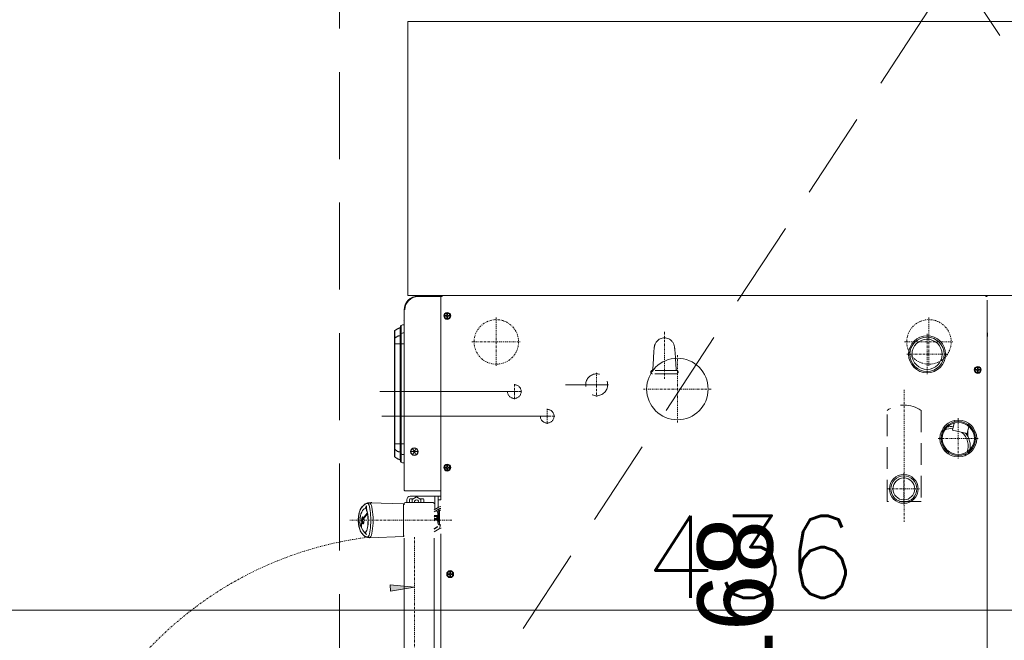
# Model space of a CAD drawing. Header units: millimetres. Extents: x -740 to 33545, y -26688 to 22494.
# Tile 89 of 256: x 9043 to 9187, y 10445 to 10535. Entities that reach past the tile are written whole.
import ezdxf

# ---------------------------------------------------------------- set-up
doc = ezdxf.new("R2010")
doc.units = ezdxf.units.MM
doc.header["$MEASUREMENT"] = 0
for name, pattern in [('DASHDOT2', [0.5, 0.25, -0.125, 0, -0.125]), ('DASHED', [19.05, 12.7, -6.35]), ('DIVIDE2', [0.625, 0.25, -0.125, 0, -0.125, 0, -0.125]), ('HIDDEN2', [4.7625, 3.175, -1.5875])]:
    doc.linetypes.add(name, pattern=pattern)
doc.layers.get('Defpoints').update_dxf_attribs({"color": 252})
for name, color, linetype, lineweight in [('A_wyposażenie', 252, 'Continuous', 9), ('mebelki', 252, 'Continuous', 9), ('wymiarowanie', 252, 'Continuous', 9)]:
    doc.layers.add(name, color=color, linetype=linetype, lineweight=lineweight)
doc.layers.add('TECHNOLOGIA KUCHNI', color=252, linetype='Continuous')
doc.layers.add('Wymiary mebli mm', color=252, linetype='Continuous')
doc.styles.add('styl2', font='simplex.shx')
doc.dimstyles.new('Skala 1-50', dxfattribs={"dimtxt": 12, "dimasz": 5, "dimexe": 1, "dimexo": 1, "dimgap": 1.5, "dimtad": 1, "dimdec": 1, "dimrnd": 0.5, "dimtxsty": 'styl2', "dimblk": 'ARCHTICK', "dimcen": 5, "dimadec": 0, "dimazin": 0, "dimtfac": 1, "dimtdec": 1, "dimtmove": 1, "dimatfit": 3, "dimldrblk": 'ARCHTICK', "dimfxl": 0, "dimlwd": -1, "dimlwe": -1, "dimarcsym": 0})
doc.dimstyles.new('Wymiary elementów w mm', dxfattribs={"dimscale": 0.5, "dimtxt": 14, "dimasz": 20, "dimexe": 0, "dimexo": 1, "dimgap": 3, "dimtad": 1, "dimdec": 0, "dimlfac": 10, "dimtxsty": 'Standard', "dimblk": 'OBLIQUE', "dimcen": 5, "dimse1": 1, "dimse2": 1, "dimsd1": 1, "dimsd2": 1, "dimclrd": 256, "dimclre": 256, "dimclrt": 252, "dimadec": 0, "dimazin": 0, "dimtfac": 1, "dimtdec": 0, "dimtmove": 0, "dimatfit": 3, "dimldrblk": 'OBLIQUE', "dimfxl": 0, "dimlwd": -1, "dimlwe": -1, "dimarcsym": 0})

# ---------------------------------------------------------------- blocks, each defined once
blk = doc.blocks.new('*D1124')
at = {"layer": 'Defpoints', "color": 0}
for p in [(7617.6, 413.62), (7707.3, 413.62), (7707.3, 403.98)]:
    blk.add_point(p, dxfattribs=at)
at = {"layer": 'Wymiary mebli mm', "color": 252, "insert": (7662.45, 410.98), "char_height": 11, "attachment_point": 5}
blk.add_mtext('897', dxfattribs=at)
blk = doc.blocks.new('_Oblique')
at = {"color": 0, "linetype": 'ByBlock', "lineweight": -2}
blk.add_line((-0.5, -0.5), (0.5, 0.5), dxfattribs=at)
blk = doc.blocks.new('*D1125')
at = {"layer": 'Defpoints', "color": 0}
for p in [(7707.3, 447.67), (7650.96, 362.69), (7700.26, 362.69)]:
    blk.add_point(p, dxfattribs=at)
at = {"layer": 'Wymiary mebli mm', "color": 252, "insert": (7693.26, 405.18), "char_height": 11, "attachment_point": 5, "rotation": 90}
blk.add_mtext('850', dxfattribs=at)
blk = doc.blocks.new('_ArchTick')
at = {"color": 0, "linetype": 'ByBlock', "const_width": 0.15}
blk.add_lwpolyline([(-0.5, -0.5), (0.5, 0.5)], dxfattribs=at)
blk = doc.blocks.new('*D2199')
at = {"layer": 'Defpoints', "color": 0}
for p in [(8932.19, 10460.6), (9368.19, 10460.6), (9368.19, 10449.07)]:
    blk.add_point(p, dxfattribs=at)
at = {"layer": 'wymiarowanie', "color": 0}
for p, q in [((8932.19, 10454.07), (8932.19, 10448.07)), ((9368.19, 10454.07), (9368.19, 10448.07)), ((8932.19, 10449.07), (9368.19, 10449.07))]:
    blk.add_line(p, q, dxfattribs=at)
at = {"layer": 'wymiarowanie', "color": 0, "xscale": 5, "yscale": 5, "zscale": 5, "rotation": 180}
blk.add_blockref('_ArchTick', (8932.19, 10449.07), dxfattribs=at)
at = {"layer": 'wymiarowanie', "color": 0, "xscale": 5, "yscale": 5, "zscale": 5}
blk.add_blockref('_ArchTick', (9368.19, 10449.07), dxfattribs=at)
at = {"layer": 'wymiarowanie', "color": 0, "insert": (9150.19, 10456.87), "char_height": 12, "attachment_point": 5, "style": 'styl2'}
blk.add_mtext('436', dxfattribs=at)
blk = doc.blocks.new('ADWSAFSGDG')
at = {"layer": 'TECHNOLOGIA KUCHNI', "linetype": 'Continuous', "lineweight": 13}
blk.add_hatch(color=8, dxfattribs=at).paths.add_polyline_path([(7660.18, 364.23), (7660.78, 360.75), (7659.87, 360.71)])
at = {"layer": 'TECHNOLOGIA KUCHNI', "color": 8, "linetype": 'Continuous', "lineweight": 13}
for p, q in [((7617.78, 447.67), (7617.6, 447.67)), ((7617.6, 447.67), (7617.6, 409.63)), ((7617.78, 447.85), (7617.78, 447.67)), ((7618.28, 447.85), (7664.14, 447.85)), ((7618.28, 447.85), (7664.14, 447.85)), ((7622.78, 447.85), (7707.12, 447.85)), ((7628.42, 446.56), (7628.18, 446.56)), ((7628.18, 446.56), (7628.18, 446.44)), ((7628.42, 446.44), (7628.18, 446.44)), ((7628.42, 446.8), (7628.42, 446.56)), ((7628.54, 446.8), (7628.42, 446.8)), ((7628.42, 446.44), (7628.42, 446.2)), ((7628.42, 446.2), (7628.54, 446.2)), ((7628.54, 446.56), (7628.54, 446.8)), ((7628.78, 446.56), (7628.54, 446.56)), ((7628.54, 446.44), (7628.78, 446.44)), ((7628.54, 446.2), (7628.54, 446.44)), ((7628.78, 446.44), (7628.78, 446.56)), ((7636.34, 445.26), (7636.55, 445.21)), ((7636.72, 445.18), (7637.77, 444.95)), ((7638.22, 445.06), (7637.24, 445.06)), ((7637.29, 442.8), (7637.77, 444.95)), ((7637.9, 444.86), (7637.72, 444.73)), ((7637.93, 444.88), (7637.75, 444.88)), ((7637.75, 444.86), (7637.89, 444.86)), ((7635.86, 443.12), (7636.08, 443.07)), ((7636.24, 443.04), (7637.29, 442.8)), ((7639.97, 441.64), (7640.1, 441.49)), ((7640.27, 441.9), (7640.4, 441.75)), ((7617.6, 368.3), (7617.6, 439.67)), ((7617.6, 368.8), (7617.6, 413.62)), ((7630.65, 392.11), (7630.65, 386.34)), ((7617.6, 368.8), (7617.6, 390.34)), ((7617.6, 368.8), (7617.6, 390.32)), ((7630.65, 388.59), (7630.65, 386.32)), ((7635.24, 384.23), (7635.24, 359.46)), ((7635.24, 384.23), (7635.24, 359.92)), ((7631.64, 379.43), (7631.64, 359.18)), ((7631.64, 379.43), (7631.64, 359.18)), ((7658.23, 369.52), (7657.99, 369.52)), ((7657.99, 369.52), (7657.99, 369.4)), ((7658.35, 369.76), (7658.23, 369.76)), ((7658.23, 369.76), (7658.23, 369.52)), ((7658.35, 369.52), (7658.35, 369.76)), ((7658.59, 369.52), (7658.35, 369.52)), ((7658.59, 369.4), (7658.59, 369.52)), ((7617.6, 368.3), (7617.78, 368.3)), ((7617.7, 364.73), (7617.7, 368.12)), ((7617.78, 368.12), (7617.7, 368.12)), ((7617.78, 368.11), (7617.7, 368.11)), ((7617.78, 368.3), (7617.78, 368.12)), ((7647.43, 368.12), (7617.78, 368.12)), ((7617.78, 368.11), (7617.78, 368.12)), ((7646.13, 368.11), (7617.78, 368.11)), ((7617.78, 364.77), (7617.78, 368.11)), ((7618.98, 368.12), (7618.98, 368.11)), ((7620.3, 369.09), (7620.3, 368.97)), ((7620.54, 369.09), (7620.3, 369.09)), ((7620.54, 368.97), (7620.3, 368.97)), ((7620.54, 369.32), (7620.54, 369.09)), ((7620.65, 369.32), (7620.54, 369.32)), ((7620.54, 368.97), (7620.54, 368.73)), ((7620.54, 368.73), (7620.65, 368.73)), ((7620.65, 369.09), (7620.65, 369.32)), ((7620.89, 369.09), (7620.65, 369.09)), ((7620.65, 368.73), (7620.65, 368.97)), ((7620.65, 368.97), (7620.89, 368.97)), ((7620.89, 368.97), (7620.89, 369.09)), ((7642.68, 369.09), (7642.44, 369.09)), ((7642.44, 369.09), (7642.44, 368.97)), ((7642.68, 368.97), (7642.44, 368.97)), ((7642.8, 369.32), (7642.68, 369.32)), ((7642.68, 369.32), (7642.68, 369.09)), ((7642.68, 368.97), (7642.68, 368.73)), ((7642.68, 368.73), (7642.8, 368.73)), ((7642.8, 369.09), (7642.8, 369.32)), ((7643.04, 369.09), (7642.8, 369.09)), ((7642.8, 368.97), (7643.04, 368.97)), ((7642.8, 368.73), (7642.8, 368.97)), ((7643.04, 368.97), (7643.04, 369.09)), ((7646.13, 368.11), (7646.13, 368.12)), ((7646.13, 362.91), (7646.13, 368.11)), ((7646.93, 368.12), (7646.93, 367.72)), ((7647.43, 368.12), (7647.43, 367.72)), ((7648.96, 367.92), (7648.96, 368.12)), ((7651.09, 367.92), (7651.09, 368.12)), ((7701.2, 368.12), (7652.43, 368.12)), ((7658.23, 369.4), (7657.99, 369.4)), ((7658.23, 369.4), (7658.23, 369.17)), ((7658.23, 369.17), (7658.35, 369.17)), ((7658.35, 369.4), (7658.59, 369.4)), ((7658.35, 369.17), (7658.35, 369.4)), ((7648.55, 367.72), (7646.93, 367.72)), ((7646.93, 363.63), (7646.93, 367.72)), ((7648.83, 367.22), (7646.93, 367.22)), ((7647.83, 364.23), (7647.83, 366.92)), ((7647.91, 367.08), (7647.93, 367.09)), ((7647.93, 367.09), (7647.95, 367.1)), ((7647.94, 367.1), (7647.96, 367.11)), ((7647.96, 367.11), (7647.98, 367.11)), ((7647.98, 367.11), (7648, 367.12)), ((7648, 367.12), (7648.02, 367.12)), ((7648.02, 367.12), (7648.04, 367.12)), ((7648.89, 367.12), (7648.55, 367.72)), ((7649.18, 367.12), (7648.76, 367.84)), ((7651.09, 367.92), (7648.96, 367.92)), ((7648.99, 367.45), (7649.36, 367.67)), ((7649.38, 367.85), (7649.39, 367.86)), ((7649.4, 367.87), (7650.65, 367.87)), ((7649.4, 367.87), (7649.4, 367.82)), ((7649.55, 367.65), (7649.55, 367.64)), ((7649.76, 367.63), (7649.68, 367.64)), ((7649.74, 367.63), (7649.74, 367.12)), ((7649.89, 367.63), (7649.9, 367.63)), ((7649.89, 367.63), (7649.9, 367.63)), ((7649.89, 367.63), (7649.89, 367.12)), ((7649.9, 367.63), (7649.9, 367.27)), ((7650.15, 367.63), (7650.05, 367.63)), ((7650.05, 367.63), (7650.05, 367.53)), ((7650.05, 367.53), (7650.16, 367.53)), ((7650.23, 367.65), (7650.12, 367.64)), ((7650.15, 367.63), (7650.29, 367.63)), ((7650.15, 367.63), (7650.15, 367.12)), ((7650.25, 367.56), (7650.25, 367.52)), ((7650.25, 367.52), (7650.25, 367.55)), ((7650.25, 367.12), (7650.25, 367.52)), ((7650.29, 367.63), (7650.33, 367.63)), ((7650.34, 367.62), (7650.35, 367.62)), ((7650.35, 367.62), (7650.42, 367.63)), ((7650.35, 367.62), (7650.35, 367.62)), ((7650.37, 367.63), (7650.39, 367.63)), ((7650.38, 367.73), (7650.46, 367.73)), ((7650.39, 367.63), (7650.42, 367.63)), ((7650.43, 367.63), (7650.49, 367.63)), ((7650.48, 367.63), (7650.5, 367.63)), ((7650.65, 367.75), (7650.65, 367.87)), ((7651.09, 368), (7651.61, 367.97)), ((7651.09, 367.89), (7651.09, 367.92)), ((7651.09, 367.89), (7651.09, 367.89)), ((7651.36, 367.6), (7651.4, 367.63)), ((7651.7, 367.12), (7651.36, 367.6)), ((7651.75, 367.12), (7651.4, 367.63)), ((7651.51, 367.46), (7651.48, 367.44)), ((7702.21, 367.12), (7653.03, 367.12)), ((7647.41, 365.2), (7647.03, 364.55)), ((7647.28, 365.52), (7647.28, 364.98)), ((7647.83, 365.62), (7647.38, 365.62)), ((7647.83, 365.2), (7647.41, 365.2)), ((7640.41, 364.23), (7640.07, 364.43)), ((7640.07, 364.43), (7640.41, 364.23)), ((7640.07, 364.43), (7640.07, 364.43)), ((7640.07, 364.03), (7640.41, 364.23)), ((7640.41, 364.23), (7640.07, 364.03)), ((7640.07, 364.03), (7640.07, 364.03)), ((7640.16, 364.37), (7640.66, 364.08)), ((7640.16, 364.08), (7640.66, 364.37)), ((7640.41, 364.63), (7640.41, 364.63)), ((7640.41, 364.23), (7640.41, 364.63)), ((7640.41, 364.63), (7640.41, 364.23)), ((7640.41, 363.94), (7640.41, 364.51)), ((7640.41, 364.23), (7640.76, 364.43)), ((7640.76, 364.43), (7640.41, 364.23)), ((7640.76, 364.03), (7640.41, 364.23)), ((7640.41, 364.23), (7640.76, 364.03)), ((7640.41, 363.83), (7640.41, 364.23)), ((7640.41, 364.23), (7640.41, 363.83)), ((7640.41, 363.83), (7640.41, 363.83)), ((7640.76, 364.43), (7640.76, 364.43)), ((7640.76, 364.03), (7640.76, 364.03)), ((7647.03, 364.55), (7647.41, 363.9)), ((7647.28, 364.12), (7647.28, 363.63)), ((7647.83, 363.9), (7647.41, 363.9)), ((7647.83, 362.93), (7647.83, 364.23)), ((7645.96, 362.73), (7619.7, 362.73)), ((7621.22, 362.73), (7621.17, 362.68)), ((7624.67, 361.36), (7624.67, 362.73)), ((7639.27, 361.33), (7639.27, 362.73)), ((7647.38, 363.53), (7647.83, 363.53)), ((7647.83, 363.13), (7647.43, 363.13)), ((7648.03, 362.63), (7647.88, 357.71)), ((7647.94, 362.85), (7647.94, 362.85)), ((7647.96, 362.81), (7647.96, 362.81)), ((7647.97, 362.8), (7647.97, 362.8)), ((7647.97, 362.78), (7647.97, 362.78)), ((7647.98, 362.77), (7647.98, 362.77)), ((7647.99, 362.76), (7647.99, 362.76)), ((7648, 362.75), (7648, 362.75)), ((7648.03, 362.63), (7652.82, 362.63)), ((7648.16, 362.73), (7648.13, 362.73)), ((7652.97, 357.71), (7652.82, 362.63)), ((7703.37, 362.73), (7653.03, 362.73)), ((7622, 362.29), (7641.94, 362.29)), ((7622.09, 362.23), (7641.85, 362.23)), ((7641.07, 361.33), (7622.86, 361.33)), ((7623.47, 361.38), (7623.28, 361.39)), ((7623.51, 362.14), (7623.48, 362.14)), ((7623.78, 362.14), (7623.51, 362.14)), ((7624.5, 362.14), (7623.78, 362.14)), ((7624.05, 361.36), (7623.99, 361.36)), ((7624.15, 361.36), (7624.05, 361.36)), ((7624.29, 361.36), (7624.15, 361.36)), ((7624.44, 361.36), (7624.29, 361.36)), ((7624.67, 361.36), (7624.44, 361.36)), ((7639.27, 361.36), (7624.67, 361.36)), ((7624.67, 361.36), (7624.67, 361.33)), ((7639.7, 361.36), (7639.55, 361.36)), ((7639.82, 361.36), (7639.7, 361.36)), ((7639.92, 361.36), (7639.82, 361.36)), ((7639.97, 361.36), (7639.92, 361.36)), ((7640, 361.36), (7639.97, 361.36)), ((7640, 361.36), (7640, 361.36)), ((7640.46, 362.14), (7640.26, 362.14)), ((7640.82, 361.39), (7640.66, 361.39)), ((7647.88, 357.71), (7647.88, 357.66)), ((7647.97, 357.2), (7648.03, 357.08)), ((7648.06, 357.04), (7648.02, 357.12)), ((7648.03, 357.08), (7648.06, 357.04)), ((7648.03, 357.08), (7648.05, 357.05)), ((7648.03, 357.08), (7648.03, 357.08)), ((7648.05, 357.05), (7648.07, 357.02)), ((7648.07, 357.02), (7648.06, 357.04)), ((7648.31, 356.74), (7648.06, 357.04)), ((7648.35, 357.21), (7648.34, 357.24)), ((7648.34, 357.24), (7648.35, 357.21)), ((7648.59, 357.09), (7648.71, 357.03)), ((7648.71, 357.03), (7648.71, 357.03)), ((7649.34, 357.4), (7649.34, 357.37)), ((7649.34, 357.37), (7649.34, 357.4)), ((7649.7, 357.42), (7649.47, 357.39)), ((7649.47, 357.39), (7649.47, 357.42)), ((7649.47, 357.39), (7649.47, 357.42)), ((7650.01, 356.89), (7650.33, 356.72)), ((7650.33, 356.69), (7650.33, 356.72)), ((7650.42, 356.58), (7650.42, 356.53)), ((7650.54, 356.69), (7650.53, 356.72)), ((7650.54, 356.69), (7650.54, 356.72)), ((7650.68, 356.55), (7650.68, 356.58)), ((7650.96, 356.72), (7650.95, 356.76)), ((7650.96, 356.72), (7650.96, 356.72)), ((7652.16, 357.07), (7652.16, 357.04)), ((7652.41, 357.19), (7652.52, 357.25)), ((7652.52, 357.25), (7652.52, 357.22)), ((7652.78, 357.02), (7652.79, 357.04)), ((7652.78, 357.02), (7652.8, 357.04)), ((7652.79, 357.04), (7652.83, 357.12)), ((7652.81, 357.08), (7652.79, 357.04)), ((7652.8, 357.04), (7652.81, 357.08)), ((7652.82, 357.08), (7652.81, 357.08)), ((7652.97, 357.66), (7652.97, 357.71)), ((7651.19, 356.51), (7651.53, 356.5)), ((7651.4, 356.44), (7651.4, 356.47))]:
    blk.add_line(p, q, dxfattribs=at)
at = {"layer": 'TECHNOLOGIA KUCHNI', "color": 8, "linetype": 'DIVIDE2', "lineweight": 13}
blk.add_line((7707.3, 447.85), (7622.6, 447.85), dxfattribs=at)
at = {"layer": 'TECHNOLOGIA KUCHNI', "color": 8, "linetype": 'DASHDOT2', "lineweight": 13}
for p, q in [((7638.5, 440.7), (7638.5, 446.62)), ((7624.39, 435.79), (7624.39, 442.94)), ((7635.54, 443.66), (7641.47, 443.66)), ((7626.2, 436.13), (7626.2, 442.07)), ((7620.82, 439.37), (7627.97, 439.37)), ((7623.23, 439.1), (7629.17, 439.1)), ((7645.85, 433.39), (7645.85, 438.01)), ((7631.37, 435.75), (7650.67, 435.75)), ((7643.54, 435.7), (7648.16, 435.7)), ((7631.27, 397.7), (7631.27, 407.57)), ((7626.33, 402.64), (7636.21, 402.64)), ((7629.79, 400.75), (7622.89, 400.75)), ((7630.65, 389.09), (7630.65, 392.61)), ((7628.89, 390.85), (7632.41, 390.85)), ((7635.24, 382.53), (7635.24, 384.73)), ((7635.24, 383.08), (7635.24, 384.18)), ((7634.14, 383.63), (7636.34, 383.63)), ((7634.69, 383.63), (7635.79, 383.63)), ((7624.39, 372.62), (7624.39, 379.77)), ((7631.64, 377.73), (7631.64, 379.93)), ((7630.54, 378.83), (7632.74, 378.83)), ((7631.2, 378.83), (7632.08, 378.83)), ((7631.64, 378.39), (7631.64, 379.27)), ((7620.82, 376.2), (7627.97, 376.2)), ((7650.42, 369.68), (7650.42, 354.78)), ((7704.75, 364.23), (7652.83, 364.23))]:
    blk.add_line(p, q, dxfattribs=at)
at = {"layer": 'TECHNOLOGIA KUCHNI', "color": 8, "linetype": 'HIDDEN2', "lineweight": 13}
for p, q in [((7634.4, 438.25), (7647.7, 438.25)), ((7647.7, 438.25), (7647.7, 433.25)), ((7647.7, 433.25), (7634.4, 433.25)), ((7628.57, 402.59), (7628.57, 398.91)), ((7626.44, 402.34), (7626.44, 402.34)), ((7628.39, 402.46), (7626.85, 402.36)), ((7629.05, 402.5), (7629.05, 399)), ((7626.44, 399.16), (7626.44, 399.16))]:
    blk.add_line(p, q, dxfattribs=at)
at = {"layer": 'TECHNOLOGIA KUCHNI', "color": 8, "linetype": 'Continuous', "lineweight": 13}
for points in [[(7623.96, 447.85), (7623.77, 447.88), (7623.56, 447.9), (7623.35, 447.91), (7623.14, 447.9), (7622.94, 447.88), (7622.73, 447.85), (7622.7, 447.85)], [(7648.71, 368.12), (7648.71, 368.07), (7648.71, 368.02), (7648.71, 367.98), (7648.72, 367.93), (7648.74, 367.89), (7648.76, 367.84)], [(7648.96, 367.92), (7648.97, 367.87), (7649, 367.82), (7649.05, 367.78), (7649.1, 367.74), (7649.17, 367.72), (7649.24, 367.7), (7649.31, 367.68), (7649.39, 367.66), (7649.47, 367.65), (7649.55, 367.64)], [(7649.36, 367.79), (7649.36, 367.8), (7649.36, 367.82), (7649.37, 367.83)], [(7649.38, 367.75), (7649.37, 367.77), (7649.36, 367.78), (7649.36, 367.79)], [(7649.37, 367.83), (7649.37, 367.84), (7649.38, 367.84), (7649.38, 367.85)], [(7649.44, 367.72), (7649.42, 367.73), (7649.39, 367.74), (7649.38, 367.75)], [(7649.39, 367.86), (7649.4, 367.86), (7649.4, 367.86), (7649.4, 367.87)], [(7649.4, 367.82), (7649.41, 367.8), (7649.45, 367.78), (7649.5, 367.77)], [(7649.56, 367.68), (7649.51, 367.69), (7649.47, 367.7), (7649.44, 367.72)], [(7649.5, 367.77), (7649.54, 367.76), (7649.61, 367.75), (7649.69, 367.74), (7649.76, 367.73)], [(7649.61, 367.64), (7649.56, 367.64), (7649.55, 367.65), (7649.55, 367.65)], [(7649.72, 367.66), (7649.66, 367.66), (7649.61, 367.67), (7649.56, 367.68)], [(7649.68, 367.64), (7649.65, 367.64), (7649.61, 367.64)], [(7649.72, 367.66), (7649.78, 367.64), (7649.83, 367.63), (7649.89, 367.63)], [(7649.75, 367.65), (7649.74, 367.65), (7649.73, 367.66), (7649.72, 367.66)], [(7650.01, 367.64), (7649.97, 367.64), (7649.92, 367.64), (7649.87, 367.65), (7649.81, 367.65), (7649.75, 367.65)], [(7649.76, 367.73), (7649.78, 367.73), (7649.8, 367.73), (7649.82, 367.73)], [(7649.9, 367.63), (7649.85, 367.63), (7649.81, 367.63), (7649.76, 367.63)], [(7649.82, 367.73), (7649.84, 367.73), (7649.86, 367.73), (7649.88, 367.73)], [(7649.88, 367.73), (7649.93, 367.74), (7649.95, 367.74)], [(7649.89, 367.63), (7649.92, 367.63), (7649.95, 367.63), (7649.97, 367.63)], [(7650.05, 367.53), (7649.99, 367.53), (7649.94, 367.53), (7649.9, 367.53)], [(7649.95, 367.74), (7649.97, 367.74), (7649.99, 367.74), (7650.01, 367.74)], [(7649.97, 367.63), (7650, 367.63), (7650.05, 367.63)], [(7650.01, 367.74), (7650.03, 367.74), (7650.04, 367.74), (7650.06, 367.74)], [(7650.05, 367.63), (7650.04, 367.63), (7650.02, 367.64), (7650.01, 367.64)], [(7650.12, 367.64), (7650.08, 367.64), (7650.05, 367.64), (7650.01, 367.64)], [(7650.06, 367.74), (7650.09, 367.74), (7650.12, 367.74), (7650.16, 367.73)], [(7650.16, 367.73), (7650.17, 367.73), (7650.19, 367.73), (7650.2, 367.73)], [(7650.17, 367.63), (7650.17, 367.62), (7650.16, 367.61), (7650.16, 367.59), (7650.16, 367.56), (7650.16, 367.53)], [(7650.25, 367.52), (7650.24, 367.53), (7650.23, 367.53), (7650.21, 367.53), (7650.16, 367.53)], [(7650.17, 367.63), (7650.19, 367.63), (7650.21, 367.64), (7650.23, 367.65)], [(7650.2, 367.73), (7650.26, 367.73), (7650.32, 367.73), (7650.38, 367.73)], [(7650.43, 367.65), (7650.36, 367.65), (7650.29, 367.65), (7650.23, 367.65)], [(7650.25, 367.55), (7650.26, 367.58), (7650.28, 367.6), (7650.31, 367.62), (7650.34, 367.62)], [(7650.34, 367.62), (7650.31, 367.62), (7650.29, 367.61), (7650.26, 367.58), (7650.25, 367.56)], [(7650.25, 367.19), (7650.28, 367.21), (7650.35, 367.25), (7650.43, 367.3)], [(7650.29, 367.61), (7650.32, 367.53), (7650.43, 367.3)], [(7650.33, 367.63), (7650.34, 367.63), (7650.34, 367.62), (7650.34, 367.62)], [(7650.34, 367.62), (7650.34, 367.62), (7650.34, 367.62), (7650.34, 367.62)], [(7650.42, 367.63), (7650.44, 367.63), (7650.48, 367.63)], [(7650.51, 367.66), (7650.48, 367.66), (7650.46, 367.65), (7650.43, 367.65)], [(7650.43, 367.3), (7650.47, 367.2), (7650.51, 367.12)], [(7650.46, 367.73), (7650.52, 367.73), (7650.58, 367.73), (7650.62, 367.73)], [(7650.5, 367.63), (7650.56, 367.64), (7650.62, 367.65), (7650.67, 367.66), (7650.73, 367.66), (7650.78, 367.68), (7650.82, 367.69), (7650.86, 367.7), (7650.89, 367.71), (7650.92, 367.72), (7650.94, 367.73), (7650.97, 367.74), (7650.99, 367.75), (7651, 367.76), (7651.02, 367.78), (7651.03, 367.79), (7651.04, 367.8), (7651.06, 367.81), (7651.06, 367.82), (7651.07, 367.84), (7651.08, 367.85), (7651.08, 367.86), (7651.09, 367.88), (7651.09, 367.89), (7651.09, 367.91), (7651.09, 367.92)], [(7650.58, 367.67), (7650.56, 367.66), (7650.54, 367.66), (7650.51, 367.66)], [(7650.53, 367.64), (7650.62, 367.65), (7650.71, 367.66), (7650.78, 367.68), (7650.84, 367.69), (7650.9, 367.71), (7650.95, 367.73), (7650.98, 367.75), (7651.02, 367.78), (7651.04, 367.8), (7651.06, 367.82), (7651.08, 367.84), (7651.09, 367.87), (7651.09, 367.89)], [(7650.7, 367.7), (7650.69, 367.69), (7650.64, 367.68), (7650.58, 367.67)], [(7650.62, 367.73), (7650.63, 367.74), (7650.65, 367.74), (7650.65, 367.75)], [(7650.65, 367.87), (7650.65, 367.84), (7650.66, 367.82)], [(7650.65, 367.75), (7650.65, 367.73), (7650.66, 367.71), (7650.68, 367.7), (7650.7, 367.7)], [(7650.66, 367.82), (7650.66, 367.81), (7650.67, 367.79)], [(7650.67, 367.79), (7650.67, 367.77), (7650.68, 367.76), (7650.69, 367.73)], [(7650.69, 367.73), (7650.7, 367.72), (7650.7, 367.7)], [(7623.18, 362.29), (7623.15, 362.36), (7623.13, 362.43), (7623.11, 362.5), (7623.09, 362.58), (7623.08, 362.65), (7623.08, 362.73)], [(7640.75, 362.29), (7640.78, 362.36), (7640.81, 362.43), (7640.83, 362.5), (7640.85, 362.58), (7640.85, 362.65), (7640.86, 362.73)], [(7622.22, 362.23), (7622.23, 362.23), (7622.25, 362.23), (7622.26, 362.22), (7622.27, 362.22), (7622.28, 362.21), (7622.29, 362.2), (7622.3, 362.19), (7622.31, 362.18), (7622.31, 362.17), (7622.31, 362.17)], [(7623.48, 362.14), (7623.39, 362.15), (7623.3, 362.15), (7623.21, 362.15), (7623.11, 362.16), (7623, 362.16), (7622.89, 362.16), (7622.78, 362.17), (7622.67, 362.17), (7622.56, 362.17), (7622.47, 362.17), (7622.39, 362.17), (7622.34, 362.17), (7622.31, 362.17), (7622.31, 362.17)], [(7622.31, 362.17), (7622.32, 362.16), (7622.33, 362.13), (7622.33, 362.11), (7622.34, 362.08), (7622.36, 362.06), (7622.37, 362.03), (7622.38, 362), (7622.39, 361.98), (7622.4, 361.95), (7622.42, 361.92), (7622.43, 361.89), (7622.44, 361.87), (7622.46, 361.84), (7622.47, 361.81), (7622.49, 361.78), (7622.5, 361.76), (7622.52, 361.73), (7622.53, 361.7), (7622.55, 361.67), (7622.57, 361.64), (7622.59, 361.61), (7622.61, 361.57), (7622.63, 361.54), (7622.65, 361.51), (7622.67, 361.48), (7622.7, 361.45), (7622.72, 361.43), (7622.74, 361.4), (7622.74, 361.39)], [(7623.28, 361.39), (7623.12, 361.39), (7622.98, 361.39), (7622.88, 361.4), (7622.8, 361.39), (7622.76, 361.39), (7622.74, 361.39)], [(7623.18, 362.29), (7623.19, 362.28), (7623.2, 362.26), (7623.21, 362.25), (7623.22, 362.25), (7623.23, 362.24), (7623.24, 362.24), (7623.26, 362.23), (7623.27, 362.23)], [(7623.38, 362.23), (7623.39, 362.23), (7623.41, 362.23), (7623.42, 362.22), (7623.43, 362.22), (7623.44, 362.21), (7623.45, 362.21), (7623.46, 362.2), (7623.46, 362.19), (7623.47, 362.18), (7623.48, 362.16), (7623.48, 362.15), (7623.48, 362.14)], [(7623.93, 361.36), (7623.69, 361.37), (7623.47, 361.38)], [(7623.93, 361.36), (7623.88, 361.4), (7623.82, 361.45), (7623.77, 361.5), (7623.72, 361.55), (7623.68, 361.61), (7623.64, 361.67), (7623.6, 361.73), (7623.57, 361.79), (7623.54, 361.86), (7623.52, 361.93), (7623.5, 362), (7623.49, 362.07), (7623.48, 362.14)], [(7623.99, 361.36), (7623.95, 361.36), (7623.94, 361.36), (7623.93, 361.36)], [(7624.02, 361.33), (7624, 361.33), (7623.98, 361.34), (7623.96, 361.34), (7623.95, 361.35), (7623.93, 361.36)], [(7640.26, 362.14), (7639.6, 362.14), (7639.52, 362.14), (7639.44, 362.14), (7639.35, 362.14), (7624.5, 362.14)], [(7624.67, 361.33), (7624.67, 361.33), (7624.67, 361.34), (7624.67, 361.34), (7624.67, 361.36)], [(7639.55, 361.36), (7639.33, 361.36), (7639.27, 361.36)], [(7639.92, 361.33), (7639.94, 361.33), (7639.96, 361.34), (7639.97, 361.34), (7639.99, 361.35), (7640, 361.36)], [(7640.46, 362.14), (7640.45, 362.07), (7640.43, 362), (7640.42, 361.93), (7640.39, 361.86), (7640.37, 361.79), (7640.33, 361.73), (7640.3, 361.67), (7640.26, 361.61), (7640.21, 361.55), (7640.17, 361.5), (7640.12, 361.45), (7640.06, 361.4), (7640, 361.36)], [(7640.66, 361.39), (7640.47, 361.38), (7640.25, 361.37), (7640, 361.36)], [(7640.55, 362.23), (7640.54, 362.23), (7640.53, 362.23), (7640.52, 362.22), (7640.51, 362.22), (7640.5, 362.21), (7640.49, 362.21), (7640.48, 362.2), (7640.47, 362.19), (7640.47, 362.18), (7640.46, 362.16), (7640.46, 362.15), (7640.46, 362.14)], [(7641.62, 362.17), (7641.62, 362.17), (7641.6, 362.17), (7641.55, 362.17), (7641.47, 362.17), (7641.38, 362.17), (7641.27, 362.17), (7641.16, 362.17), (7641.05, 362.16), (7640.94, 362.16), (7640.83, 362.16), (7640.73, 362.15), (7640.64, 362.15), (7640.55, 362.15), (7640.46, 362.14)], [(7640.75, 362.29), (7640.75, 362.28), (7640.74, 362.26), (7640.73, 362.25), (7640.72, 362.25), (7640.7, 362.24), (7640.69, 362.24), (7640.68, 362.23), (7640.66, 362.23)], [(7641.19, 361.39), (7641.18, 361.39), (7641.13, 361.39), (7641.06, 361.4), (7640.95, 361.39), (7640.82, 361.39)], [(7641.19, 361.39), (7641.2, 361.4), (7641.22, 361.43), (7641.24, 361.45), (7641.26, 361.48), (7641.28, 361.51), (7641.3, 361.54), (7641.32, 361.57), (7641.34, 361.61), (7641.36, 361.64), (7641.38, 361.67), (7641.4, 361.7), (7641.42, 361.73), (7641.44, 361.76), (7641.45, 361.78), (7641.47, 361.81), (7641.48, 361.84), (7641.49, 361.87), (7641.51, 361.89), (7641.52, 361.92), (7641.53, 361.95), (7641.55, 361.98), (7641.56, 362), (7641.57, 362.03), (7641.58, 362.06), (7641.59, 362.08), (7641.6, 362.11), (7641.61, 362.13), (7641.62, 362.16), (7641.62, 362.17)], [(7641.62, 362.17), (7641.63, 362.17), (7641.63, 362.18), (7641.64, 362.19), (7641.65, 362.2), (7641.66, 362.21), (7641.67, 362.22), (7641.68, 362.22), (7641.69, 362.23), (7641.7, 362.23), (7641.72, 362.23)], [(7647.88, 357.73), (7647.94, 357.8), (7648.07, 357.87), (7648.27, 357.95), (7648.53, 358.02), (7648.85, 358.09), (7649.21, 358.14), (7649.6, 358.18), (7650.02, 358.21), (7650.42, 358.22)], [(7650.42, 358.22), (7650.84, 358.21), (7651.25, 358.18), (7651.64, 358.14), (7652.01, 358.09), (7652.32, 358.02), (7652.58, 357.95), (7652.78, 357.87), (7652.91, 357.8), (7652.96, 357.73)], [(7647.88, 357.71), (7647.88, 357.71), (7647.88, 357.72), (7647.88, 357.73)], [(7647.88, 357.73), (7647.9, 357.65), (7647.92, 357.58), (7647.95, 357.52), (7648, 357.48)], [(7647.99, 357.47), (7647.95, 357.51), (7647.91, 357.56), (7647.89, 357.63), (7647.88, 357.71)], [(7647.88, 357.66), (7647.9, 357.39), (7647.97, 357.2)], [(7648.02, 357.12), (7647.99, 357.2), (7647.98, 357.31), (7647.99, 357.47)], [(7648, 357.48), (7648, 357.48), (7647.99, 357.47), (7647.99, 357.47)], [(7650.42, 357.88), (7650.06, 357.87), (7649.7, 357.85), (7649.36, 357.81), (7649.03, 357.78), (7648.73, 357.73), (7648.47, 357.68), (7648.24, 357.62), (7648.08, 357.56), (7648, 357.48)], [(7648.07, 357.02), (7648.11, 356.96), (7648.2, 356.85), (7648.3, 356.74), (7648.42, 356.63), (7648.56, 356.52), (7648.72, 356.42), (7648.87, 356.34), (7649.03, 356.28), (7649.19, 356.22), (7649.34, 356.18), (7649.48, 356.14), (7649.61, 356.12), (7649.74, 356.09), (7649.88, 356.08), (7650.01, 356.06), (7650.16, 356.05), (7650.31, 356.05), (7650.42, 356.04)], [(7650.42, 356.08), (7649.86, 356.11), (7649.36, 356.18), (7648.94, 356.32), (7648.59, 356.5), (7648.31, 356.74)], [(7648.34, 357.24), (7648.64, 357.22), (7648.98, 357.27), (7649.34, 357.4)], [(7649.34, 357.37), (7648.98, 357.24), (7648.65, 357.19), (7648.35, 357.21)], [(7648.35, 357.21), (7648.46, 357.15), (7648.59, 357.09)], [(7648.71, 357.03), (7648.75, 356.92), (7648.85, 356.79), (7649.02, 356.66), (7649.24, 356.54), (7649.5, 356.43), (7649.8, 356.35), (7650.11, 356.3), (7650.42, 356.28)], [(7649.34, 357.4), (7649.68, 357.12), (7650.01, 356.89)], [(7649.34, 357.4), (7649.34, 357.4), (7649.34, 357.4), (7649.34, 357.4)], [(7650.33, 356.69), (7650.02, 356.86), (7649.69, 357.08), (7649.34, 357.37)], [(7649.47, 357.42), (7649.7, 357.45), (7649.93, 357.48), (7650.18, 357.49), (7650.42, 357.5)], [(7649.47, 357.42), (7649.47, 357.42), (7649.47, 357.42), (7649.47, 357.42)], [(7649.47, 357.39), (7649.72, 357.18), (7649.96, 357.01), (7650.19, 356.86)], [(7650.42, 357.47), (7650.18, 357.46), (7649.93, 357.45), (7649.7, 357.42)], [(7649.91, 356.72), (7650.02, 356.71), (7650.12, 356.7), (7650.23, 356.69), (7650.33, 356.69)], [(7650.42, 356.53), (7650.32, 356.53), (7650.23, 356.54), (7650.14, 356.56), (7650.06, 356.59), (7650, 356.61), (7649.95, 356.65), (7649.92, 356.68), (7649.91, 356.72)], [(7649.95, 356.68), (7649.92, 356.71), (7649.92, 356.72)], [(7650.42, 356.56), (7650.32, 356.56), (7650.22, 356.58), (7650.13, 356.59), (7650.06, 356.62), (7649.99, 356.65), (7649.95, 356.68)], [(7650.19, 356.86), (7650.25, 356.87), (7650.31, 356.87), (7650.36, 356.88), (7650.42, 356.88)], [(7652.85, 357.48), (7652.77, 357.56), (7652.61, 357.62), (7652.39, 357.68), (7652.13, 357.73), (7651.84, 357.77), (7651.51, 357.81), (7651.16, 357.85), (7650.8, 357.87), (7650.42, 357.88)], [(7650.42, 357.5), (7650.71, 357.49), (7650.99, 357.48), (7651.25, 357.45), (7651.5, 357.41), (7651.71, 357.36), (7651.9, 357.31), (7652.04, 357.24), (7652.13, 357.16), (7652.16, 357.07)], [(7652.16, 357.04), (7652.13, 357.13), (7652.04, 357.21), (7651.9, 357.28), (7651.72, 357.33), (7651.5, 357.38), (7651.25, 357.42), (7650.99, 357.44), (7650.71, 357.46), (7650.42, 357.47)], [(7652.79, 357.04), (7652.57, 356.77), (7652.32, 356.55), (7652.05, 356.38), (7651.72, 356.25), (7651.34, 356.15), (7650.91, 356.1), (7650.42, 356.08)], [(7650.42, 356.04), (7650.53, 356.05), (7650.68, 356.05), (7650.82, 356.06), (7650.96, 356.07), (7651.09, 356.09), (7651.22, 356.11), (7651.35, 356.14), (7651.48, 356.17), (7651.63, 356.21), (7651.78, 356.26), (7651.96, 356.33), (7652.13, 356.42), (7652.29, 356.53), (7652.43, 356.64), (7652.55, 356.75), (7652.65, 356.86), (7652.73, 356.96), (7652.78, 357.02)], [(7650.95, 356.76), (7650.91, 356.79), (7650.86, 356.82), (7650.8, 356.84), (7650.72, 356.86), (7650.63, 356.87), (7650.53, 356.88), (7650.42, 356.88)], [(7650.68, 356.58), (7650.62, 356.57), (7650.56, 356.56), (7650.49, 356.56), (7650.42, 356.56)], [(7650.54, 356.72), (7650.53, 356.72), (7650.53, 356.72), (7650.53, 356.72)], [(7650.95, 356.75), (7650.85, 356.74), (7650.75, 356.73), (7650.64, 356.72), (7650.54, 356.72)], [(7650.54, 356.69), (7650.64, 356.69), (7650.75, 356.7), (7650.85, 356.71), (7650.96, 356.72)], [(7650.54, 356.69), (7650.85, 356.58), (7651.19, 356.51)], [(7650.68, 356.58), (7650.91, 356.53), (7651.15, 356.49), (7651.4, 356.47)], [(7651.53, 356.5), (7651.86, 356.7), (7652.2, 356.94), (7652.52, 357.22)], [(7652.52, 357.22), (7652.41, 357.16), (7652.28, 357.1), (7652.16, 357.04)], [(7652.16, 357.07), (7652.29, 357.13), (7652.41, 357.19)], [(7652.52, 357.25), (7652.52, 357.25), (7652.52, 357.25), (7652.52, 357.25)], [(7652.82, 357.08), (7652.88, 357.2), (7652.95, 357.39), (7652.97, 357.66)], [(7652.83, 357.12), (7652.86, 357.2), (7652.87, 357.31), (7652.86, 357.47)], [(7652.85, 357.48), (7652.89, 357.52), (7652.93, 357.58), (7652.95, 357.65), (7652.96, 357.73)], [(7652.86, 357.47), (7652.86, 357.47), (7652.85, 357.48), (7652.85, 357.48)], [(7652.86, 357.47), (7652.91, 357.52), (7652.95, 357.6), (7652.97, 357.71)], [(7652.96, 357.73), (7652.97, 357.72), (7652.97, 357.71), (7652.97, 357.71)], [(7650.68, 356.55), (7650.62, 356.54), (7650.56, 356.53), (7650.49, 356.53), (7650.42, 356.53)], [(7650.42, 356.28), (7650.68, 356.29), (7650.93, 356.32), (7651.17, 356.37), (7651.4, 356.44)], [(7651.4, 356.44), (7651.15, 356.46), (7650.91, 356.5), (7650.68, 356.55)]]:
    blk.add_lwpolyline(points, dxfattribs=at)
at = {"layer": 'TECHNOLOGIA KUCHNI', "color": 8, "linetype": 'HIDDEN2', "lineweight": 13}
for points in [[(7626.85, 402.36), (7626.71, 402.35), (7626.57, 402.34), (7626.43, 402.34), (7626.31, 402.33), (7626.18, 402.32), (7626.07, 402.31), (7625.96, 402.3), (7625.86, 402.3), (7625.76, 402.29), (7625.67, 402.28), (7625.58, 402.27), (7625.5, 402.26), (7625.43, 402.26), (7625.36, 402.25), (7625.29, 402.24), (7625.23, 402.23), (7625.17, 402.22), (7625.11, 402.21), (7625.05, 402.2), (7624.98, 402.19), (7624.92, 402.17), (7624.86, 402.16), (7624.79, 402.13), (7624.71, 402.1), (7624.63, 402.07), (7624.54, 402.02), (7624.45, 401.96), (7624.36, 401.9), (7624.27, 401.82), (7624.18, 401.73), (7624.09, 401.62), (7624.01, 401.5), (7623.94, 401.37), (7623.88, 401.22), (7623.83, 401.06), (7623.81, 400.9), (7623.8, 400.75)], [(7623.8, 400.75), (7623.81, 400.6), (7623.83, 400.44), (7623.88, 400.28), (7623.94, 400.13), (7624.01, 400), (7624.09, 399.88), (7624.18, 399.77), (7624.27, 399.68), (7624.36, 399.6), (7624.45, 399.53), (7624.54, 399.48), (7624.63, 399.43), (7624.71, 399.39), (7624.79, 399.36), (7624.86, 399.34), (7624.92, 399.32), (7624.98, 399.31), (7625.04, 399.29), (7625.11, 399.28), (7625.17, 399.27), (7625.23, 399.26), (7625.29, 399.26), (7625.36, 399.25), (7625.43, 399.24), (7625.5, 399.23), (7625.58, 399.22), (7625.67, 399.22), (7625.76, 399.21), (7625.86, 399.2), (7625.96, 399.19), (7626.07, 399.19), (7626.18, 399.18), (7626.31, 399.17), (7626.43, 399.16), (7626.57, 399.15), (7626.71, 399.14), (7626.85, 399.13), (7628.39, 399.04)]]:
    blk.add_lwpolyline(points, dxfattribs=at)
at = {"layer": 'TECHNOLOGIA KUCHNI', "color": 8, "linetype": 'Continuous', "lineweight": 13}
blk.add_lwpolyline([(7660.18, 364.23), (7660.78, 360.75), (7659.87, 360.71), (7660.18, 364.23)], close=True, dxfattribs=at)
for centre, radius in [((7628.48, 446.5), 0.508), ((7628.48, 446.5), 0.409), ((7638.5, 443.66), 2.69), ((7638.5, 443.66), 2.49), ((7638.5, 443.66), 2.34), ((7626.2, 439.1), 2.7), ((7626.2, 439.1), 2.5), ((7626.2, 439.1), 2.2), ((7645.85, 435.7), 2.1), ((7645.85, 435.7), 1.9), ((7645.85, 435.7), 1.6), ((7631.27, 402.64), 4.49), ((7620.6, 369.03), 0.508), ((7642.74, 369.03), 0.508), ((7658.29, 369.46), 0.508), ((7658.29, 369.46), 0.409), ((7620.6, 369.03), 0.409), ((7642.74, 369.03), 0.409), ((7640.41, 364.23), 0.549), ((7640.41, 364.23), 0.524)]:
    blk.add_circle(centre, radius, dxfattribs=at)
at = {"layer": 'TECHNOLOGIA KUCHNI', "color": 8, "linetype": 'DASHDOT2', "lineweight": 13}
for centre in [(7624.39, 439.37), (7624.39, 376.2)]:
    blk.add_circle(centre, 3.25, dxfattribs=at)
at = {"layer": 'TECHNOLOGIA KUCHNI', "color": 8, "linetype": 'HIDDEN2', "lineweight": 13}
for centre, radius in [((7630.65, 390.85), 1.6), ((7635.24, 383.63), 1), ((7631.64, 378.83), 1)]:
    blk.add_circle(centre, radius, dxfattribs=at)
at = {"layer": 'TECHNOLOGIA KUCHNI', "color": 8, "linetype": 'Continuous', "lineweight": 13}
for centre, radius, start, end in [((7617.78, 447.67), 0.18, 90, 180), ((7617.88, 447.57), 0.18, 123.7493, 146.2506), ((7639.54, 442.6), 2.49, 67.7298, 141.4284), ((7639.54, 442.6), 2.79, 77.3894, 130.8729), ((7639.54, 442.6), 2.79, 63.7036, 71.5563), ((7639.54, 442.6), 2.49, 53.3912, 61.6983), ((7639.54, 442.6), 2.79, 173.4319, 191.5158), ((7639.54, 442.6), 2.49, 174.144, 201.1583), ((7639.54, 442.6), 2.79, 197.3094, 205.0754), ((7639.54, 442.6), 2.49, 207.1972, 215.3816), ((7617.78, 368.3), 0.18, 180, 270), ((7617.88, 368.12), 0.18, 174.1029, 180), ((7617.93, 368.07), 0.15, 160.5071, 163.1006), ((7649.41, 368.22), 0.998, 185.7432, 210), ((7649.41, 368.22), 0.748, 187.6656, 210), ((7654.39, 369.09), 2.99, 198.8798, 221.0731), ((7648.03, 366.92), 0.2, 125.9304, 180), ((7650.1, 367.27), 0.2, 180, 229.0313), ((7647.38, 365.52), 0.0998, 90, 180), ((7619.7, 364.73), 2, 180, 270), ((7619.7, 364.77), 1.92, 180, 270), ((7647.78, 364.55), 0.319, 81.0107, 278.9893), ((7622.89, 362.73), 0.998, 180, 206.3878), ((7641.05, 362.73), 0.998, 333.6122, 0), ((7645.96, 362.91), 0.18, 270, 0), ((7647.43, 363.63), 0.499, 180, 270), ((7647.38, 363.63), 0.0998, 180, 270), ((7648.03, 362.93), 0.196, 180, 270), ((7648.13, 362.63), 0.0998, 90.6351, 178.3282), ((7652.72, 362.63), 0.0998, 1.6703, 89.9991), ((7622.09, 362.33), 0.0998, 206.3878, 270), ((7622.86, 361.48), 0.15, 217.7695, 270), ((7641.07, 361.48), 0.15, 270, 322.2325), ((7641.85, 362.33), 0.0998, 270, 333.6122), ((7700.81, 364.23), 53.34, 186.6706, 187.3616)]:
    blk.add_arc(centre, radius, start, end, dxfattribs=at)
at = {"layer": 'TECHNOLOGIA KUCHNI', "color": 8, "linetype": 'HIDDEN2', "lineweight": 13}
for centre, radius, start, end in [((7637.94, 435.75), 4.33, 144.7353, 215.2647), ((7628.38, 402.66), 0.2, 273.5349, 339.3182), ((7628.8, 402.5), 0.25, 0, 159.3182), ((7626.44, 401.94), 0.4, 87.6232, 90), ((7626.44, 399.56), 0.4, 270, 272.3769), ((7628.38, 398.84), 0.2, 20.6818, 86.4651), ((7628.38, 398.84), 0.2, 20.6818, 86.4651), ((7628.8, 399), 0.25, 200.6818, 0)]:
    blk.add_arc(centre, radius, start, end, dxfattribs=at)
at = {"layer": 'TECHNOLOGIA KUCHNI', "color": 8, "linetype": 'DASHDOT2', "lineweight": 13}
blk.add_arc((7705.81, 364.23), 53.34, 187.3616, 270, dxfattribs=at)
at = {"layer": 'Wymiary mebli mm', "color": 8}
dim = blk.add_linear_dim(base=(7700.26, 362.69), p1=(7707.3, 447.67), p2=(7650.96, 362.69), angle=90, dimstyle='Wymiary elementów w mm', override={"dimtxt": 22}, dxfattribs=at)
dim.commit()
dim.dimension.update_dxf_attribs({"geometry": '*D1125', "text_midpoint": (7693.26, 405.18)})
dim = blk.add_linear_dim(base=(7707.3, 403.98), p1=(7617.6, 413.62), p2=(7707.3, 413.62), dimstyle='Wymiary elementów w mm', override={"dimtxt": 22}, dxfattribs=at)
dim.commit()
dim.dimension.update_dxf_attribs({"geometry": '*D1124', "text_midpoint": (7662.45, 410.98)})

msp = doc.modelspace()

# ---------------------------------------------------------------- linework, layer by layer
at = {"layer": 'A_wyposażenie', "linetype": 'DASHED'}
for p, q in [((9270.19, 10405.52), (9090.19, 10680.02)), ((9270.21, 10680.02), (9090.19, 10405.52))]:
    msp.add_line(p, q, dxfattribs=at)
msp.add_lwpolyline([(9090.19, 10405.52), (9270.19, 10405.52), (9270.21, 10680.02), (9090.19, 10680.02)], close=True, dxfattribs=at)
at = {"layer": 'mebelki'}
msp.add_lwpolyline([(9100.19, 10495.02), (9261.24, 10495.02), (9261.24, 10535.02), (9100.19, 10535.02)], close=True, dxfattribs=at)

# ---------------------------------------------------------------- block references
at = {"layer": 'A_wyposażenie', "rotation": 270}
msp.add_blockref('ADWSAFSGDG', (8736.89, 18112.63), dxfattribs=at)

# ---------------------------------------------------------------- texts
at = {"layer": 'wymiarowanie', "insert": (5416.61, 10500.81), "char_height": 12, "width": 621.5287, "attachment_point": 1}
msp.add_mtext('\\pi75.04874;{\\fCentury Gothic|b0|i0|c238|p34;Gzyms okapowy: warstwa tynkarska - wyprawa dekoracyjna z tynku }\\pi74.52074;{\\fCentury Gothic|b0|i0|c238|p34;silikonowego o strukturze baranka o uziarnieniu 1,5 lub 2mm; kolor wg }\\pi75.55274;{\\fCentury Gothic|b0|i0|c238|p34;NCS:S4000-N}\\P\\pi304.86074;{\\fCentury Gothic|b0|i0|c238|p34;grubość styropianu 20 cm+5 cm + 5 cm}\\P\\pi621.52874;{\\fCentury Gothic|b0|i0|c238|p34; }', dxfattribs=at)

# ---------------------------------------------------------------- dimensions: what is measured, and where the dimension line sits
at = {"layer": 'wymiarowanie'}
dim = msp.add_linear_dim(base=(9368.19, 10449.07), p1=(8932.19, 10460.6), p2=(9368.19, 10460.6), dimstyle='Skala 1-50', dxfattribs=at)
dim.commit()
dim.dimension.update_dxf_attribs({"geometry": '*D2199', "text_midpoint": (9150.19, 10456.87)})

doc.saveas('drawing.dxf')
